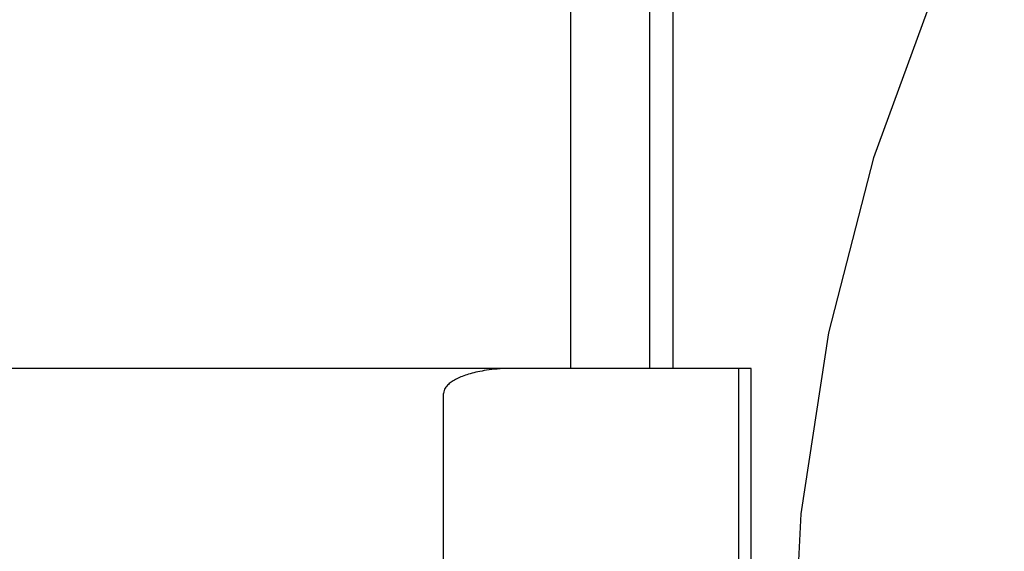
# Model space of a CAD drawing. Header units: inches. Extents: x 0 to 207, y 0 to 134.
# Tile 19 of 78: x 71.5446 to 71.6796, y 67.1035 to 67.1764. Entities that reach past the tile are written whole.
import ezdxf

# ---------------------------------------------------------------- set-up
doc = ezdxf.new("R2010")
doc.units = ezdxf.units.IN
doc.header["$LTSCALE"] = 11.383625
doc.header["$MEASUREMENT"] = 0
doc.linetypes.add('HIDDEN', pattern=[0.2, 0.1, -0.1])
doc.layers.add('DEFAULT_2', color=8, linetype='HIDDEN')

msp = doc.modelspace()

# ---------------------------------------------------------------- linework, layer by layer
at = {"layer": 'DEFAULT_2', "color": 8, "linetype": 'HIDDEN'}
for p, q in [((71.62013, 67.28488), (71.62013, 67.12863)), ((71.63094, 67.28488), (71.63094, 67.12863)), ((71.63415, 67.28488), (71.63415, 67.12863)), ((71.6449, 67.12863), (71.16746, 67.12863)), ((71.64319, 66.75363), (71.64319, 67.12863)), ((71.6449, 66.75363), (71.6449, 67.12863)), ((71.60272, 66.75706), (71.60272, 67.1252))]:
    msp.add_line(p, q, dxfattribs=at)
msp.add_lwpolyline([(71.61236, 67.12863), (71.61187, 67.12862), (71.61139, 67.12861), (71.61094, 67.12859), (71.61051, 67.12856), (71.6101, 67.12853), (71.6097, 67.1285), (71.60933, 67.12846), (71.60897, 67.12841), (71.60863, 67.12837), (71.60831, 67.12832), (71.608, 67.12826), (71.6077, 67.12821), (71.60742, 67.12815), (71.60715, 67.12809), (71.60689, 67.12803), (71.60664, 67.12796), (71.6064, 67.1279), (71.60617, 67.12783), (71.60594, 67.12776), (71.60572, 67.12768), (71.60551, 67.12761), (71.6053, 67.12753), (71.60511, 67.12745), (71.60492, 67.12737), (71.60473, 67.12728), (71.60456, 67.1272), (71.60439, 67.12711), (71.60422, 67.12702), (71.60407, 67.12693), (71.60392, 67.12683), (71.60378, 67.12674), (71.60365, 67.12664), (71.60352, 67.12653), (71.60339, 67.12643), (71.60328, 67.12632), (71.60317, 67.1262), (71.60306, 67.12607), (71.60296, 67.12593), (71.60287, 67.12578), (71.6028, 67.12561), (71.60275, 67.12541), (71.60272, 67.1252)], dxfattribs=at)
msp.add_arc((71.9004, 67.08313), 0.25, 90, 270, dxfattribs=at)

doc.saveas('drawing.dxf')
